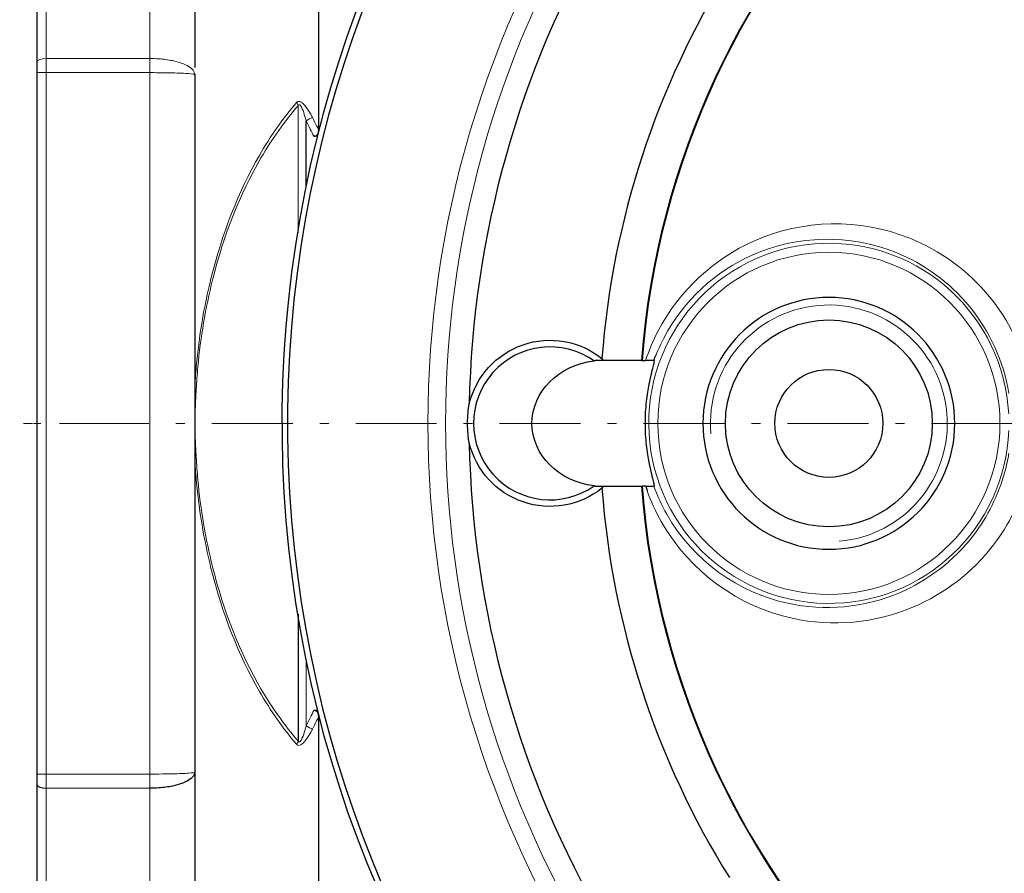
# Model space of a CAD drawing. Header units: millimetres. Extents: x 18 to 610, y -123 to 280.
# Tile 57 of 87: x 371 to 425, y -52 to -5. Entities that reach past the tile are written whole.
import ezdxf

# ---------------------------------------------------------------- set-up
doc = ezdxf.new("R2010")
doc.units = ezdxf.units.MM
doc.linetypes.add('CENTER', pattern=[8, 4.5, -1.5, 0.5, -1.5])
doc.linetypes.add('SOLID', pattern=[0])
doc.styles.add('Arial', font='Arial.ttf', dxfattribs={"height": 5})
doc.dimstyles.get("Standard").update_dxf_attribs({"dimtxt": 5, "dimasz": 5, "dimexe": 0.18, "dimexo": 0.0625, "dimgap": 0.09, "dimtad": 0, "dimtih": 1, "dimtoh": 1, "dimdec": 4, "dimzin": 0, "dimdsep": 46, "dimtxsty": 'Arial', "dimcen": 0.09, "dimadec": 0, "dimazin": 0, "dimtfac": 1, "dimtdec": 4, "dimtofl": 0, "dimtmove": 0, "dimatfit": 3, "dimfxl": 0, "dimtolj": 1, "dimtzin": 0, "dimarcsym": 0})

# ---------------------------------------------------------------- blocks, each defined once
blk = doc.blocks.new('*D6')
at = {"color": 0, "lineweight": -2}
for p, q in [((486.476, -81.347), (396.595, 55.183)), ((414.899, 27.379), (483.727, -77.171))]:
    blk.add_line(p, q, dxfattribs=at)
at = {"color": 0}
blk.add_solid([(483.031, -77.629), (484.423, -76.712), (486.476, -81.347)], dxfattribs=at)
at = {"layer": 'Defpoints', "color": 0}
for p in [(414.899, 27.379), (486.476, -81.347)]:
    blk.add_point(p, dxfattribs=at)
at = {"color": 0, "lineweight": 9, "insert": (408.419, 46.661), "char_height": 5, "attachment_point": 5, "rotation": 303.3581, "style": 'Arial'}
blk.add_mtext('\\A1;Ø130.2', dxfattribs=at)
blk = doc.blocks.new('BlockOfCenters_3', base_point=(450.688, -26.984))
at = {"color": 6, "linetype": 'CENTER', "lineweight": 9}
blk.add_lwpolyline([(529.888, -26.984), (371.488, -26.984)], dxfattribs=at)
blk = doc.blocks.new('BlockOfViews_4')
at = {"color": 196, "linetype": 'SOLID', "lineweight": 9}
for p, q in [((377.938, -6.703, 8.388), (372.188, -6.703, 8.388)), ((377.938, -7.49, 8.55), (372.188, -7.49, 8.55)), ((372.188, -7.49, 8.55), (372.188, -46.477, 8.55)), ((377.938, -46.477, 8.55), (377.938, -7.49, 8.55)), ((386.191, -9.329, -9.686), (386.191, -16.37, -9.686)), ((386.631, -43.805, -9.95), (386.631, -40.129, -9.95)), ((377.938, -46.477, 8.55), (372.188, -46.477, 8.55)), ((377.938, -47.265, 8.388), (372.188, -47.265, 8.388))]:
    blk.add_line(p, q, dxfattribs=at)
at = {"linetype": 'SOLID', "lineweight": 30}
for p, q in [((371.688, -46.477, 8.05), (371.688, -7.49, 8.05)), ((380.438, -7.593, 6.05), (380.438, -46.375, 6.05)), ((386.631, -13.839, -9.95), (386.631, -10.163, -9.95)), ((387.293, -11.027, -9.95), (387.062, -11.027, -9.95)), ((405.269, -23.484, 11.75), (402.718, -23.484, 6.964)), ((402.718, -30.484, 6.964), (405.269, -30.484, 11.75)), ((386.191, -37.598, -9.686), (386.191, -44.639, -9.686)), ((387.293, -42.94, -9.95), (387.062, -42.94, -9.95))]:
    blk.add_line(p, q, dxfattribs=at)
at = {"color": 6, "linetype": 'CENTER', "lineweight": 9}
blk.add_lwpolyline([(332.933, -26.984), (374.993, -26.984)], dxfattribs=at)
at = {"color": 196, "linetype": 'SOLID', "lineweight": 9, "extrusion": (0, 0, -1)}
blk.add_circle((-415.688, -26.984, -31.95), 9.509, dxfattribs=at)
at = {"linetype": 'SOLID', "lineweight": 30, "extrusion": (0, 0, -1)}
blk.add_circle((-415.688, -26.984, -31.95), 7, dxfattribs=at)
at = {"linetype": 'SOLID', "lineweight": 30}
for centre, radius in [((415.688, -26.984, 30.95), 5.75), ((415.688, -26.984, 21.95), 3)]:
    blk.add_circle(centre, radius, dxfattribs=at)
for centre, radius, start, end in [((450.688, -26.984, -6.25), 65.4, 15.07441, 348.97592), ((450.688, -26.984, 11.75), 65.086, 15.14938, 348.92124), ((450.688, -26.984, 11.75), 45.553, 13.7041, 175.5936), ((450.688, -26.984, 11.75), 45.519, 13.687, 175.5901), ((450.688, -26.984, 3.55), 55, 149.6959, 178.875), ((450.688, -26.984, 3.55), 47.75, 148.0785, 175.6711), ((400.188, -26.984, 7.75), 4.25, 54.7338, 305.2662), ((450.688, -26.984, 3.55), 55, 181.125, 210.3041), ((450.688, -26.984, 3.55), 47.75, 184.3289, 211.9215), ((450.688, -26.984, 11.75), 45.553, 184.4064, 346.2959), ((450.688, -26.984, 11.75), 45.519, 184.4099, 346.313)]:
    blk.add_arc(centre, radius, start, end, dxfattribs=at)
at = {"linetype": 'SOLID', "lineweight": 30, "extrusion": (-1, 0, 0)}
for centre, radius, start, end in [((26.984, -38.95, -387.332), 33.1, 119.5038, 181.584), ((26.984, -38.95, -371.688), 51, 113.1918, 126.8082), ((7.49, 6.55, -371.688), 1.5, 90, 113.1918), ((26.984, -38.95, -387.332), 33.1, 358.416, 60.4962), ((46.477, 6.55, -371.688), 1.5, 66.8082, 90), ((26.984, -38.95, -371.688), 51, 53.1918, 66.8082)]:
    blk.add_arc(centre, radius, start, end, dxfattribs=at)
at = {"color": 196, "linetype": 'SOLID', "lineweight": 9}
for centre, radius, start, end in [((450.688, -26.984, 11.75), 57.285, 146.7024, 213.2976), ((415.688, -26.984, 31.459), 10.009, 3.0508, 357.7536)]:
    blk.add_arc(centre, radius, start, end, dxfattribs=at)
at = {"color": 196, "linetype": 'SOLID', "lineweight": 9, "extrusion": (1, 0, 0)}
for centre, radius, start, end in [((-26.984, -38.95, 372.188), 51.5, 53.1918, 66.8082), ((-7.49, 6.55, 372.188), 2, 66.8082, 90), ((-46.477, 6.55, 372.188), 2, 90, 113.1918), ((-26.984, -38.95, 372.188), 51.5, 113.1918, 126.8082)]:
    blk.add_arc(centre, radius, start, end, dxfattribs=at)
at = {"color": 196, "linetype": 'SOLID', "lineweight": 9, "extrusion": (-1, 0, 0)}
for centre, radius, start, end in [((26.984, -38.95, -377.938), 51.5, 113.1918, 126.8082), ((7.49, 6.55, -377.938), 2, 90, 113.1918), ((46.477, 6.55, -377.938), 2, 66.8082, 90), ((26.984, -38.95, -377.938), 51.5, 53.1918, 66.8082)]:
    blk.add_arc(centre, radius, start, end, dxfattribs=at)
at = {"linetype": 'SOLID', "lineweight": 30, "extrusion": (1, 0, 0)}
for start, end in [(53.3114, 66.1905), (66.6667, 66.6886), (113.3114, 126.6886)]:
    blk.add_arc((-26.984, -38.95, 380.438), 49, start, end, dxfattribs=at)
at = {"color": 196, "linetype": 'SOLID', "lineweight": 9, "extrusion": (0, 0, -1)}
blk.add_arc((-450.688, -26.984, -10.924), 56.3, 328.8077, 31.1923, dxfattribs=at)
at = {"color": 196, "linetype": 'SOLID', "lineweight": 9, "extrusion": (0, 0.919192, -0.39381)}
blk.add_arc((-372.188, 4.571, -9.464), 0.5, 0, 90, dxfattribs=at)
at = {"color": 196, "linetype": 'SOLID', "lineweight": 9, "extrusion": (0, 1, 7.10543e-15)}
blk.add_arc((-372.188, 8.05, -7.49), 0.5, 0, 90, dxfattribs=at)
at = {"color": 196, "linetype": 'SOLID', "lineweight": 9, "extrusion": (-0.415801, -0.474983, 0.775565)}
blk.add_arc((296.393, 185.351, -163.66), 0.5, 48.4606, 73.1411, dxfattribs=at)
at = {"color": 196, "linetype": 'SOLID', "lineweight": 9, "extrusion": (-0.453108, 0.891456, 0)}
blk.add_arc((-340.06, -10.45, -184.246), 0.5, 90, 142.486, dxfattribs=at)
at = {"linetype": 'SOLID', "lineweight": 9, "extrusion": (0, 0, -1)}
blk.add_arc((-415.688, -26.984, -30.95), 6.58, 355, 265, dxfattribs=at)
at = {"linetype": 'SOLID', "lineweight": 30, "extrusion": (-2.45015e-16, 0, -1)}
for start, end in [(13.5252, 128.6872), (231.3128, 346.4748)]:
    blk.add_arc((-400.188, -26.984, -3.55), 4.617, start, end, dxfattribs=at)
at = {"color": 196, "linetype": 'SOLID', "lineweight": 9, "extrusion": (0.054926, 0.993221, -0.102449)}
blk.add_arc((-380.89, 0.226, -4.111), 0.5, 134.7621, 151.6404, dxfattribs=at)
at = {"color": 196, "linetype": 'SOLID', "lineweight": 9, "extrusion": (0.054926, -0.993221, -0.102449)}
blk.add_arc((377.91, 5.746, 49.491), 0.5, 28.3596, 45.2379, dxfattribs=at)
at = {"color": 196, "linetype": 'SOLID', "lineweight": 9, "extrusion": (-0.453108, -0.891456, 0)}
blk.add_arc((364.513, -10.45, -136.136), 0.5, 37.514, 90, dxfattribs=at)
at = {"color": 196, "linetype": 'SOLID', "lineweight": 9, "extrusion": (-0.415801, 0.474983, 0.775565)}
blk.add_arc((-260.846, 216.844, -189.294), 0.5, 106.8589, 131.5394, dxfattribs=at)
at = {"color": 196, "linetype": 'SOLID', "lineweight": 9, "extrusion": (0, 1, -2.13163e-14)}
blk.add_arc((-372.188, 8.05, -46.477), 0.5, 0, 90, dxfattribs=at)
at = {"linetype": 'SOLID', "lineweight": 30, "extrusion": (0, 0.919192, 0.39381)}
blk.add_arc((-372.188, 25.824, -40.142), 0.5, 0, 90, dxfattribs=at)
at = {"linetype": 'SOLID', "lineweight": 30, "extrusion": (0, 0, -1)}
for centre, start_param, end_param in [((403.16, -26.984, 7.75), 1.701746, 4.581439), ((405.308, -26.984, 11.75), 4.702731, 4.711215), ((405.308, -26.984, 11.75), 1.571971, 1.580454)]:
    blk.add_ellipse(centre, major_axis=(3.973, 0), ratio=0.881042, start_param=start_param, end_param=end_param, dxfattribs=at)
at = {"color": 196, "linetype": 'SOLID', "lineweight": 9}
for points, knots in [([(377.938, -6.703, 8.388), (378.106, -6.703, 8.388), (378.277, -6.709, 8.372), (378.71, -6.741, 8.288), (378.965, -6.775, 8.197), (379.573, -6.901, 7.864), (379.885, -7.013, 7.57), (380.318, -7.279, 6.871), (380.434, -7.432, 6.471), (380.438, -7.588, 6.063), (380.438, -7.591, 6.057), (380.438, -7.593, 6.05)], [-0.7853741, -0.7853741, -0.7853741, -0.7853741, -0.6841335, -0.6841335, -0.5221486, -0.5221486, -0.2629726, -0.2629726, 0, 0, 0.0043026, 0.0043026, 0.0043026, 0.0043026]), ([(380.438, -7.593, 6.05), (380.438, -7.593, 6.057), (380.438, -7.593, 6.064), (380.434, -7.575, 6.5), (380.318, -7.557, 6.928), (379.885, -7.526, 7.675), (379.573, -7.513, 7.99), (378.965, -7.499, 8.345), (378.71, -7.495, 8.443), (378.277, -7.491, 8.533), (378.106, -7.49, 8.55), (377.938, -7.49, 8.55)], [-0.0043026, -0.0043026, -0.0043026, -0.0043026, 0, 0, 0.2629726, 0.2629726, 0.5221486, 0.5221486, 0.6841335, 0.6841335, 0.7853741, 0.7853741, 0.7853741, 0.7853741]), ([(386.103, -9.145, -9.62), (385.354, -10.014, -8.215), (384.659, -11.002, -6.912), (382.883, -14.086, -3.582), (381.966, -16.421, -1.864), (380.955, -20.511, 0.029), (380.681, -22.156, 0.543), (380.491, -24.242, 0.899), (380.46, -24.658, 0.956), (380.438, -25.075, 0.999)], [-0.9431502, -0.9431502, -0.9431502, -0.9431502, -0.7426446, -0.7426446, -0.3742007, -0.3742007, -0.1439234, -0.1439234, -0.0868526, -0.0868526, -0.0868526, -0.0868526]), ([(386.985, -9.983, -10.146), (386.943, -9.901, -10.146), (386.899, -9.818, -10.144), (386.766, -9.587, -10.127), (386.672, -9.442, -10.105), (386.499, -9.24, -10.026), (386.425, -9.168, -9.984), (386.302, -9.098, -9.882), (386.254, -9.083, -9.835), (386.185, -9.089, -9.75), (386.161, -9.098, -9.716), (386.126, -9.121, -9.662), (386.114, -9.132, -9.641), (386.103, -9.145, -9.62)], [0, 0, 0, 0, 0.276348, 0.276348, 0.788619, 0.788619, 1.108788, 1.108788, 1.308893, 1.308893, 1.433959, 1.433959, 1.512126, 1.512126, 1.512126, 1.512126]), ([(386.191, -9.329, -9.686), (386.196, -9.316, -9.696), (386.202, -9.305, -9.707), (386.219, -9.282, -9.734), (386.231, -9.274, -9.751), (386.266, -9.268, -9.793), (386.29, -9.283, -9.817), (386.352, -9.354, -9.867), (386.388, -9.425, -9.888), (386.475, -9.626, -9.929), (386.522, -9.77, -9.94), (386.588, -9.999, -9.949), (386.61, -10.081, -9.95), (386.631, -10.163, -9.95)], [-1.512126, -1.512126, -1.512126, -1.512126, -1.433959, -1.433959, -1.308893, -1.308893, -1.108788, -1.108788, -0.788619, -0.788619, -0.276348, -0.276348, 0, 0, 0, 0]), ([(380.525, -25.092, 0.882), (380.548, -24.678, 0.839), (380.578, -24.266, 0.783), (380.768, -22.198, 0.428), (381.042, -20.569, -0.084), (382.053, -16.517, -1.969), (382.97, -14.207, -3.679), (384.746, -11.16, -6.993), (385.441, -10.185, -8.288), (386.191, -9.329, -9.686)], [0.0868526, 0.0868526, 0.0868526, 0.0868526, 0.1439234, 0.1439234, 0.3742007, 0.3742007, 0.7426446, 0.7426446, 0.9431502, 0.9431502, 0.9431502, 0.9431502]), ([(386.631, -10.163, -9.95), (386.709, -10.317, -9.95), (386.787, -10.471, -9.95), (386.93, -10.759, -9.95), (386.996, -10.893, -9.95), (387.062, -11.027, -9.95)], [-4.0343543, -4.0343543, -4.0343543, -4.0343543, -3.5171294, -3.5171294, -3.0687537, -3.0687537, -3.0687537, -3.0687537]), ([(387.332, -10.683, -10.142), (387.294, -10.605, -10.143), (387.256, -10.527, -10.143), (387.14, -10.294, -10.144), (387.063, -10.138, -10.145), (386.985, -9.983, -10.146)], [3.2586121, 3.2586121, 3.2586121, 3.2586121, 3.5171294, 3.5171294, 4.0343543, 4.0343543, 4.0343543, 4.0343543]), ([(426.83, -24.405, 22.736), (426.437, -22.762, 22.551), (425.663, -21.227, 22.186), (423.413, -18.478, 21.112), (421.857, -17.367, 20.361), (417.394, -15.572, 18.164), (414.238, -15.638, 16.562), (409.325, -17.828, 13.982), (407.39, -19.566, 12.932), (405.925, -22.371, 12.127), (405.693, -22.917, 11.999), (405.504, -23.484, 11.895)], [-71.970865, -71.970865, -71.970865, -71.970865, -66.81395, -66.81395, -60.792894, -60.792894, -50.794362, -50.794362, -42.749305, -42.749305, -40.91228, -40.91228, -40.91228, -40.91228]), ([(406.081, -23.176, 12.816), (406.209, -22.856, 12.893), (406.353, -22.545, 12.98), (407.613, -20.134, 13.738), (409.401, -18.53, 14.802), (413.938, -16.513, 17.415), (416.851, -16.454, 19.038), (420.966, -18.114, 21.264), (422.401, -19.139, 22.024), (424.625, -21.859, 23.192), (425.403, -23.546, 23.593), (425.695, -25.329, 23.745)], [41.593891, 41.593891, 41.593891, 41.593891, 42.749305, 42.749305, 50.794362, 50.794362, 60.792894, 60.792894, 66.81395, 66.81395, 72.78235, 72.78235, 72.78235, 72.78235]), ([(380.438, -26.984, 1.044), (380.438, -26.98, 1.044), (380.438, -26.975, 1.044), (380.446, -26.762, 1.029), (380.454, -26.552, 1.014), (380.472, -26.136, 0.98), (380.482, -25.929, 0.962), (380.498, -25.592, 0.931), (380.505, -25.463, 0.919), (380.516, -25.253, 0.898), (380.52, -25.172, 0.89), (380.525, -25.092, 0.882)], [-0.012841, -0.012841, -0.012841, -0.012841, 0, 0, 0.630586, 0.630586, 1.254515, 1.254515, 1.64447, 1.64447, 1.888193, 1.888193, 1.888193, 1.888193]), ([(380.525, -28.876, 0.882), (380.52, -28.795, 0.89), (380.516, -28.715, 0.898), (380.505, -28.505, 0.919), (380.498, -28.375, 0.931), (380.482, -28.039, 0.962), (380.472, -27.832, 0.98), (380.454, -27.416, 1.014), (380.446, -27.206, 1.029), (380.438, -26.992, 1.044), (380.438, -26.988, 1.044), (380.438, -26.984, 1.044)], [24.402036, 24.402036, 24.402036, 24.402036, 24.645758, 24.645758, 25.035714, 25.035714, 25.659643, 25.659643, 26.290229, 26.290229, 26.30307, 26.30307, 26.30307, 26.30307]), ([(380.438, -28.893, 0.999), (380.46, -29.31, 0.956), (380.491, -29.726, 0.899), (380.681, -31.812, 0.543), (380.955, -33.456, 0.029), (381.966, -37.547, -1.864), (382.883, -39.881, -3.582), (384.659, -42.966, -6.912), (385.354, -43.954, -8.215), (386.103, -44.823, -9.62)], [0.0868526, 0.0868526, 0.0868526, 0.0868526, 0.1439234, 0.1439234, 0.3742007, 0.3742007, 0.7426446, 0.7426446, 0.9431502, 0.9431502, 0.9431502, 0.9431502]), ([(386.191, -44.639, -9.686), (385.441, -43.783, -8.288), (384.746, -42.808, -6.993), (382.97, -39.761, -3.679), (382.053, -37.45, -1.969), (381.042, -33.398, -0.084), (380.768, -31.769, 0.428), (380.578, -29.702, 0.783), (380.548, -29.289, 0.839), (380.525, -28.876, 0.882)], [-0.9431502, -0.9431502, -0.9431502, -0.9431502, -0.7426446, -0.7426446, -0.3742007, -0.3742007, -0.1439234, -0.1439234, -0.0868526, -0.0868526, -0.0868526, -0.0868526]), ([(425.693, -28.649, 23.744), (425.636, -28.997, 23.714), (425.561, -29.341, 23.675), (425.117, -30.966, 23.445), (424.508, -32.177, 23.13), (422.63, -34.632, 22.145), (421.19, -35.723, 21.383), (417.635, -37.243, 19.464), (415.457, -37.435, 18.262), (410.688, -36.391, 15.559), (408.158, -34.644, 14.065), (406.399, -31.54, 13.008), (406.158, -31.02, 12.863), (405.963, -30.484, 12.745)], [76.441873, 76.441873, 76.441873, 76.441873, 77.604829, 77.604829, 82.023675, 82.023675, 88.173186, 88.173186, 95.902177, 95.902177, 106.075564, 106.075564, 107.975966, 107.975966, 107.975966, 107.975966]), ([(405.587, -30.726, 11.941), (405.802, -31.324, 12.06), (406.068, -31.902, 12.206), (407.979, -35.28, 13.254), (410.718, -37.174, 14.73), (415.883, -38.309, 17.397), (418.244, -38.104, 18.584), (422.1, -36.459, 20.479), (423.661, -35.277, 21.231), (425.699, -32.616, 22.203), (426.36, -31.303, 22.515), (426.775, -29.783, 22.71), (426.807, -29.659, 22.725), (426.837, -29.534, 22.739)], [-108.028101, -108.028101, -108.028101, -108.028101, -106.075564, -106.075564, -95.902177, -95.902177, -88.173186, -88.173186, -82.023675, -82.023675, -77.604829, -77.604829, -77.212407, -77.212407, -77.212407, -77.212407]), ([(387.062, -42.94, -9.95), (386.996, -43.075, -9.95), (386.93, -43.209, -9.95), (386.787, -43.497, -9.95), (386.709, -43.651, -9.95), (386.631, -43.805, -9.95)], [-0.9656007, -0.9656007, -0.9656007, -0.9656007, -0.5172249, -0.5172249, 0, 0, 0, 0]), ([(386.985, -43.984, -10.146), (387.063, -43.829, -10.145), (387.14, -43.674, -10.144), (387.256, -43.441, -10.143), (387.294, -43.363, -10.143), (387.332, -43.285, -10.142)], [0, 0, 0, 0, 0.5172249, 0.5172249, 0.7757422, 0.7757422, 0.7757422, 0.7757422]), ([(386.103, -44.823, -9.62), (386.114, -44.835, -9.641), (386.126, -44.846, -9.662), (386.161, -44.87, -9.716), (386.185, -44.879, -9.75), (386.254, -44.885, -9.835), (386.302, -44.87, -9.882), (386.425, -44.799, -9.984), (386.499, -44.728, -10.026), (386.672, -44.525, -10.105), (386.766, -44.381, -10.127), (386.899, -44.15, -10.144), (386.943, -44.067, -10.146), (386.985, -43.984, -10.146)], [0, 0, 0, 0, 0.078166, 0.078166, 0.203232, 0.203232, 0.403338, 0.403338, 0.723507, 0.723507, 1.235777, 1.235777, 1.512126, 1.512126, 1.512126, 1.512126]), ([(386.631, -43.805, -9.95), (386.61, -43.887, -9.95), (386.588, -43.969, -9.949), (386.522, -44.198, -9.94), (386.475, -44.342, -9.929), (386.388, -44.543, -9.888), (386.352, -44.614, -9.867), (386.29, -44.685, -9.817), (386.266, -44.699, -9.793), (386.231, -44.694, -9.751), (386.219, -44.685, -9.734), (386.202, -44.662, -9.707), (386.196, -44.651, -9.696), (386.191, -44.639, -9.686)], [-1.512126, -1.512126, -1.512126, -1.512126, -1.235777, -1.235777, -0.723507, -0.723507, -0.403338, -0.403338, -0.203232, -0.203232, -0.078166, -0.078166, 0, 0, 0, 0]), ([(377.938, -46.477, 8.55), (378.106, -46.477, 8.55), (378.277, -46.477, 8.533), (378.71, -46.473, 8.443), (378.965, -46.469, 8.345), (379.573, -46.454, 7.99), (379.885, -46.442, 7.675), (380.32, -46.411, 6.925), (380.436, -46.393, 6.494), (380.438, -46.375, 6.057), (380.438, -46.375, 6.054), (380.438, -46.375, 6.05)], [0, 0, 0, 0, 0.1012392, 0.1012392, 0.263222, 0.263222, 0.5223944, 0.5223944, 0.7874489, 0.7874489, 0.789666, 0.789666, 0.789666, 0.789666])]:
    blk.add_open_spline(points, degree=3, knots=knots, dxfattribs=at)
at = {"linetype": 'SOLID', "lineweight": 30}
for points, knots in [([(387.062, -11.027, -9.95), (387.081, -11.027, -9.95), (387.1, -11.026, -9.951), (387.136, -11.019, -9.955), (387.153, -11.014, -9.957), (387.196, -10.996, -9.968), (387.22, -10.979, -9.976), (387.267, -10.933, -10.002), (387.286, -10.901, -10.02), (387.321, -10.816, -10.067), (387.332, -10.753, -10.102), (387.332, -10.683, -10.142)], [-0.6611023, -0.6611023, -0.6611023, -0.6611023, -0.5876888, -0.5876888, -0.5179998, -0.5179998, -0.4006653, -0.4006653, -0.2434344, -0.2434344, 0, 0, 0, 0]), ([(405.303, -23.484, 11.75), (405.306, -23.484, 11.752), (405.308, -23.484, 11.754), (405.374, -23.484, 11.802), (405.439, -23.484, 11.848), (405.503, -23.485, 11.895)], [-8.5856679, -8.5856679, -8.5856679, -8.5856679, -8.5762377, -8.5762377, -8.3401964, -8.3401964, -8.3401964, -8.3401964]), ([(405.962, -23.485, 12.744), (405.965, -23.484, 12.858), (405.967, -23.484, 12.969), (405.976, -23.487, 13.513), (405.977, -23.507, 13.97), (405.963, -23.596, 14.892), (405.947, -23.666, 15.357), (405.897, -23.869, 16.264), (405.862, -24.002, 16.706), (405.779, -24.349, 17.536), (405.73, -24.561, 17.923), (405.655, -24.951, 18.429), (405.629, -25.094, 18.588), (405.58, -25.412, 18.879), (405.556, -25.587, 19.009), (405.515, -25.961, 19.224), (405.498, -26.159, 19.309), (405.475, -26.568, 19.422), (405.469, -26.777, 19.45), (405.469, -26.984, 19.45)], [2.143635, 2.143635, 2.143635, 2.143635, 2.468805, 2.468805, 3.777242, 3.777242, 5.085679, 5.085679, 6.394117, 6.394117, 7.702554, 7.702554, 8.322892, 8.322892, 8.943231, 8.943231, 9.563569, 9.563569, 10.183908, 10.183908, 10.183908, 10.183908]), ([(405.962, -23.485, 12.744), (405.959, -23.487, 12.616), (405.931, -23.49, 12.489), (405.842, -23.491, 12.276), (405.79, -23.491, 12.187), (405.662, -23.489, 12.026), (405.587, -23.487, 11.955), (405.503, -23.485, 11.895)], [0, 0, 0, 0, 0.3848186, 0.3848186, 0.6915455, 0.6915455, 0.9994425, 0.9994425, 0.9994425, 0.9994425]), ([(395.698, -28.064, 3.55), (395.673, -27.91, 3.677), (395.651, -27.747, 3.785), (395.619, -27.389, 3.946), (395.609, -27.193, 3.995), (395.609, -26.775, 3.995), (395.619, -26.579, 3.946), (395.651, -26.221, 3.785), (395.673, -26.057, 3.677), (395.698, -25.904, 3.55)], [1.289992, 1.289992, 1.289992, 1.289992, 1.882491, 1.882491, 2.509989, 2.509989, 3.137486, 3.137486, 3.729985, 3.729985, 3.729985, 3.729985]), ([(405.469, -26.984, 19.45), (405.469, -27.191, 19.45), (405.475, -27.4, 19.422), (405.498, -27.808, 19.309), (405.515, -28.007, 19.224), (405.556, -28.38, 19.009), (405.58, -28.555, 18.879), (405.629, -28.873, 18.588), (405.655, -29.017, 18.429), (405.73, -29.406, 17.923), (405.779, -29.619, 17.536), (405.862, -29.966, 16.706), (405.897, -30.099, 16.264), (405.947, -30.302, 15.357), (405.963, -30.372, 14.892), (405.977, -30.461, 13.97), (405.976, -30.481, 13.513), (405.967, -30.484, 12.969), (405.965, -30.484, 12.858), (405.962, -30.482, 12.744)], [10.183908, 10.183908, 10.183908, 10.183908, 10.804246, 10.804246, 11.424585, 11.424585, 12.044923, 12.044923, 12.665262, 12.665262, 13.973699, 13.973699, 15.282136, 15.282136, 16.590573, 16.590573, 17.899011, 17.899011, 18.22418, 18.22418, 18.22418, 18.22418]), ([(405.503, -30.482, 11.895), (405.439, -30.483, 11.848), (405.374, -30.484, 11.802), (405.308, -30.484, 11.754), (405.306, -30.484, 11.752), (405.303, -30.484, 11.75)], [8.3401964, 8.3401964, 8.3401964, 8.3401964, 8.5762377, 8.5762377, 8.5856679, 8.5856679, 8.5856679, 8.5856679]), ([(405.503, -30.482, 11.895), (405.53, -30.482, 11.914), (405.555, -30.481, 11.934), (405.691, -30.479, 12.051), (405.783, -30.477, 12.168), (405.884, -30.477, 12.368), (405.911, -30.478, 12.441), (405.95, -30.48, 12.591), (405.961, -30.481, 12.667), (405.962, -30.482, 12.744)], [0, 0, 0, 0, 0.097746, 0.097746, 0.537325, 0.537325, 0.771407, 0.771407, 1.002655, 1.002655, 1.002655, 1.002655]), ([(387.332, -43.285, -10.142), (387.332, -43.245, -10.12), (387.329, -43.205, -10.097), (387.313, -43.132, -10.056), (387.302, -43.099, -10.038), (387.271, -43.042, -10.006), (387.252, -43.018, -9.993), (387.208, -42.98, -9.972), (387.184, -42.966, -9.964), (387.127, -42.945, -9.953), (387.095, -42.94, -9.95), (387.062, -42.94, -9.95)], [-0.5379205, -0.5379205, -0.5379205, -0.5379205, -0.4014527, -0.4014527, -0.2850517, -0.2850517, -0.1858524, -0.1858524, -0.0986566, -0.0986566, 0, 0, 0, 0]), ([(380.438, -46.375, 6.05), (380.438, -46.376, 6.053), (380.438, -46.377, 6.057), (380.436, -46.533, 6.465), (380.32, -46.687, 6.868), (379.885, -46.954, 7.57), (379.573, -47.066, 7.864), (378.965, -47.193, 8.197), (378.71, -47.227, 8.288), (378.277, -47.259, 8.372), (378.106, -47.265, 8.388), (377.938, -47.265, 8.388)], [-0.789666, -0.789666, -0.789666, -0.789666, -0.7874489, -0.7874489, -0.5223944, -0.5223944, -0.263222, -0.263222, -0.1012392, -0.1012392, 0, 0, 0, 0])]:
    blk.add_open_spline(points, degree=3, knots=knots, dxfattribs=at)
for points in [[(402.641, -23.514, 7.75), (402.655, -23.496, 7.494), (402.679, -23.485, 7.229), (402.718, -23.484, 6.964)], [(403.074, -23.38, 3.55), (403.101, -23.413, 3.659), (403.127, -23.448, 3.769), (403.154, -23.483, 3.878)], [(405.963, -23.484, 12.745), (406.001, -23.38, 12.767), (406.04, -23.278, 12.791), (406.081, -23.176, 12.816)], [(402.718, -30.484, 6.964), (402.679, -30.483, 7.229), (402.655, -30.471, 7.494), (402.641, -30.454, 7.75)], [(403.154, -30.485, 3.878), (403.127, -30.52, 3.769), (403.101, -30.554, 3.659), (403.074, -30.588, 3.55)], [(405.504, -30.484, 11.895), (405.531, -30.565, 11.91), (405.559, -30.645, 11.925), (405.587, -30.726, 11.941)]]:
    blk.add_open_spline(points, degree=3, dxfattribs=at)
blk.add_blockref('BlockOfCenters_3', (450.688, -26.984))

msp = doc.modelspace()

# ---------------------------------------------------------------- block references
msp.add_blockref('BlockOfViews_4', (0, 0))

# ---------------------------------------------------------------- dimensions: what is measured, and where the dimension line sits
at = {"lineweight": 9}
dim = msp.add_diameter_dim_2p(p1=(414.899, 27.379), p2=(486.476, -81.347), dimstyle='Standard', override={"dimtxt": 5, "dimasz": 5, "dimexe": 1.4, "dimexo": 0, "dimgap": 2.5, "dimtad": 1, "dimtih": 0, "dimtoh": 0, "dimdec": 1, "dimlfac": 1, "dimpost": '״<>', "dimse1": 0, "dimse2": 0, "dimtofl": 1}, dxfattribs=at)
dim.commit()
dim.dimension.update_dxf_attribs({"geometry": '*D6', "text_midpoint": (404.084, 43.807), "dimtype": 163})

doc.saveas('drawing.dxf')
